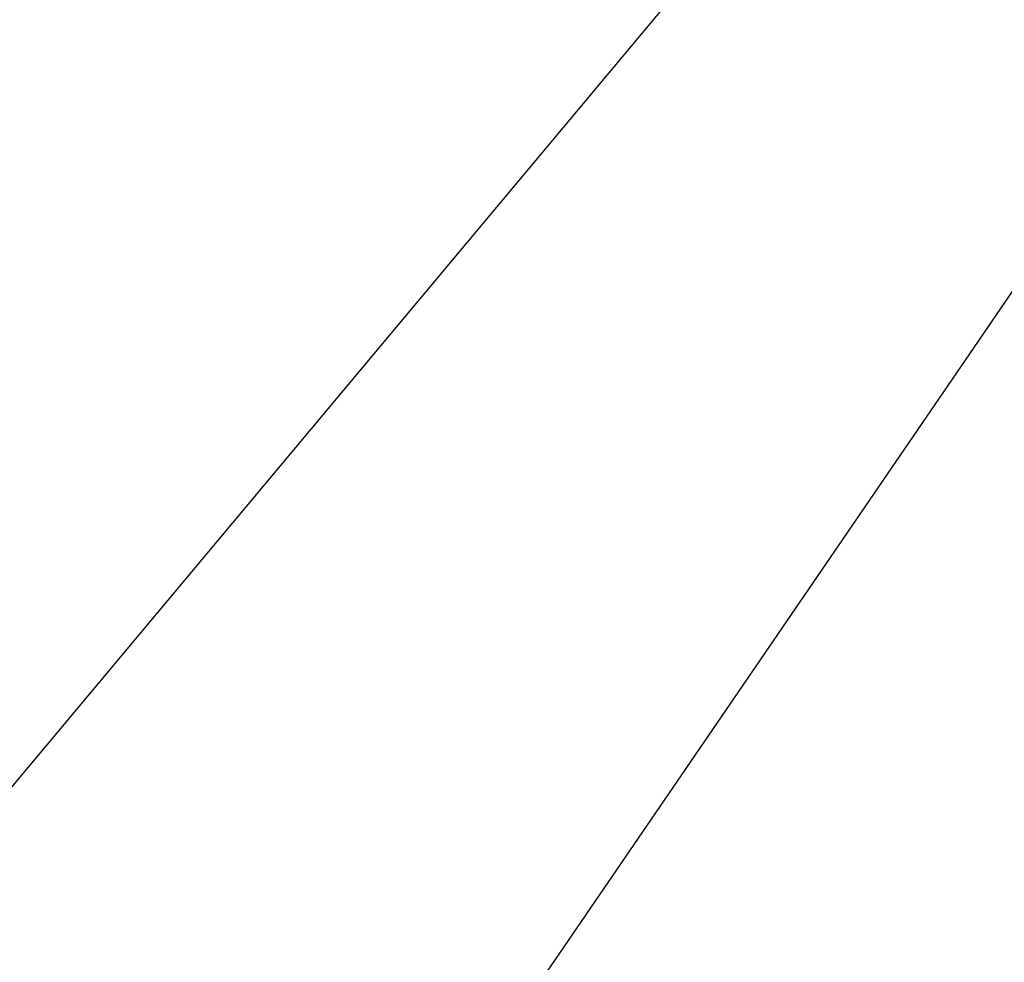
# Model space of a CAD drawing. Header units: millimetres. Extents: x -41968 to 54113, y -9946 to 101810.
# Tile 143 of 174: x -5591 to -4489, y 57612 to 58667. Entities that reach past the tile are written whole.
import ezdxf

# ---------------------------------------------------------------- set-up
doc = ezdxf.new("R2010")
doc.units = ezdxf.units.MM
doc.layers.add('UT-texty_stredni', color=7, linetype='Continuous', lineweight=25)
doc.styles.get("Standard").update_dxf_attribs({"font": 'ic-simplex.shx', "width": 0.8})
doc.dimstyles.new('CADKON', dxfattribs={"dimscale": 50, "dimtxt": 2.5, "dimasz": 2.5, "dimexe": 1.8, "dimexo": 0, "dimgap": 0.6, "dimtad": 1, "dimrnd": 10, "dimtxsty": 'Standard', "dimblk1": 'OBLIQUE', "dimblk2": 'OBLIQUE', "dimsah": 1, "dimcen": 2.5, "dimadec": 1, "dimazin": 2, "dimtfac": 1, "dimtdec": 4, "dimtix": 1, "dimtmove": 2, "dimatfit": 3, "dimldrblk": 'OPEN30', "dimfxl": 5, "dimtfill": 1, "dimtolj": 1, "dimarcsym": 0})

# ---------------------------------------------------------------- blocks, each defined once
blk = doc.blocks.new('_OBLIQUE')
at = {"color": 0, "linetype": 'ByBlock'}
blk.add_line((-0.5, -0.5), (0.5, 0.5), dxfattribs=at)

msp = doc.modelspace()

# ---------------------------------------------------------------- leaders
at = {"layer": 'UT-texty_stredni', "ltscale": 10}
for points in [[(-5911.025, 57437.424), (-1538.896, 62660.192)], [(-5110.697, 57441.347), (-1538.896, 62660.192)]]:
    msp.add_leader(points, dimstyle='CADKON', override={"dimscale": 1, "dimasz": 125, "dimtih": 0, "dimtoh": 0, "dimrnd": 0, "dimclrd": 0, "dimtix": 0, "dimtofl": 0, "dimldrblk": 'Dot'}, dxfattribs=at)

doc.saveas('drawing.dxf')
